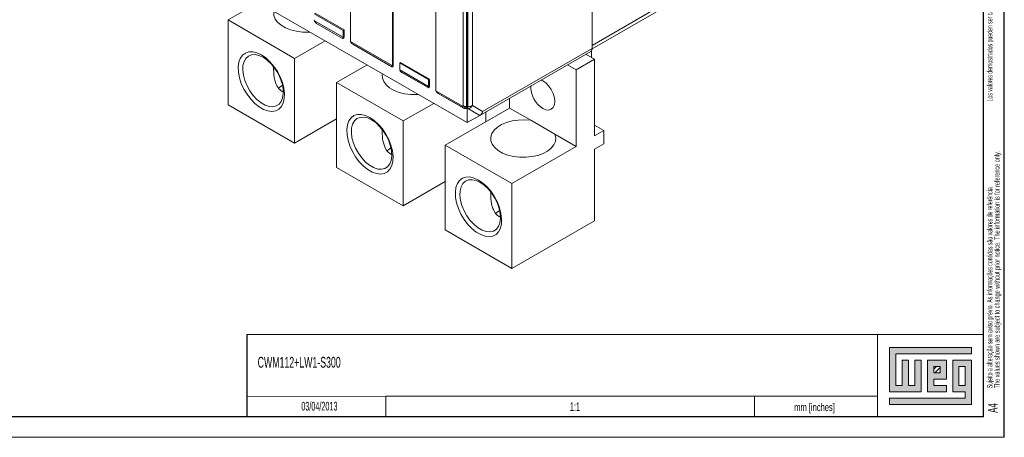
# Model space of a CAD drawing. Header units: millimetres. Extents: x 0 to 841, y 0 to 594.
# Tile 7 of 11: x 600 to 841, y 0 to 102. Entities that reach past the tile are written whole.
import ezdxf

# ---------------------------------------------------------------- set-up
doc = ezdxf.new("R2010")
doc.units = ezdxf.units.MM
doc.layers.add('FORMATO', color=7, linetype='Continuous')
doc.layers.add('LEGENDA', color=7, linetype='Continuous')
doc.styles.add('SLDTEXTSTYLE1', font='TXT', dxfattribs={"width": 0.605})
doc.styles.add('SLDTEXTSTYLE2', font='TXT', dxfattribs={"width": 0.569583})

# ---------------------------------------------------------------- blocks, each defined once
blk = doc.blocks.new('SW_NOTE_0')
at = {"color": 0, "linetype": 'Continuous', "lineweight": 0, "attachment_point": 1, "rotation": 90}
for s, insert, char_height, style in [('Sujeito a alteração sem aviso prévio. As informações contidas são valores de referência.                                                           Los valores demostrados pueden ser cambiados sin aviso previo. La información és de referencia solamente.', (-1.71, 0), 1.32292, 'SLDTEXTSTYLE2'), ('The values shown are subject to change without prior notice. The information is for reference only.', (0.06, 0), 1.3229, 'SLDTEXTSTYLE1')]:
    blk.add_mtext(s, dxfattribs=dict(at, insert=insert, char_height=char_height, style=style))

msp = doc.modelspace()

# ---------------------------------------------------------------- hatches: boundary and pattern name
at = {"linetype": 'Continuous'}
msp.add_hatch(color=7, dxfattribs=at).paths.add_polyline_path([(812.99, 21.93), (812.99, 11.15), (820.69, 11.15), (820.69, 18.85), (819.15, 18.85), (819.15, 12.69), (817.61, 12.69), (817.61, 18.85), (816.07, 18.85), (816.07, 12.69), (814.53, 12.69), (814.53, 20.39), (833.01, 20.39), (833.01, 21.93)], flags=0)
h = msp.add_hatch(color=7, dxfattribs=at)
h.paths.add_polyline_path([(812.99, 8.07), (833.01, 8.07), (833.01, 18.85), (828.39, 18.85), (828.39, 11.15), (831.47, 11.15), (831.47, 9.61), (812.99, 9.61)], flags=0)
h.paths.add_polyline_path([(829.93, 17.31), (831.47, 17.31), (831.47, 12.69), (829.93, 12.69)], flags=0)
h = msp.add_hatch(color=7, dxfattribs=at)
h.paths.add_polyline_path([(826.85, 12.69), (823.77, 12.69), (823.77, 14.23), (826.85, 14.23), (826.85, 18.85), (822.23, 18.85), (822.23, 11.15), (826.85, 11.15)], flags=0)
h.paths.add_polyline_path([(825.31, 15.77), (823.77, 15.77), (823.77, 17.31), (825.31, 17.31)], flags=0)
h = msp.add_hatch(dxfattribs=at)
h.set_pattern_fill('ANSI31', color=8, scale=0.25, style=0)
h.paths.add_polyline_path([(825.31, 15.77), (823.77, 15.77), (823.77, 17.31), (825.31, 17.31)], flags=0)

# ---------------------------------------------------------------- linework, layer by layer
at = {"color": 7, "linetype": 'Continuous', "lineweight": 15}
for p, q in [((740.33, 95.12), (740.33, 179.06)), ((740.33, 178.33), (740.33, 95.86)), ((709.81, 76.96), (709.81, 162.75)), ((708.8, 159.25), (708.8, 81.13)), ((709.67, 80.87), (709.67, 158.99)), ((709.93, 80.86), (709.93, 158.98)), ((711.06, 159.25), (711.06, 81.13)), ((642.59, 115.76), (709.81, 76.96)), ((681.29, 116.47), (681.29, 97.05)), ((691.54, 91.13), (691.54, 110.56)), ((691.76, 110.43), (691.76, 91)), ((658.86, 106.37), (651.4, 102.07)), ((679.52, 99.53), (672.45, 103.61)), ((672.66, 103.74), (679.73, 99.65)), ((702.15, 104.43), (702.15, 85)), ((740.33, 95.86), (756.6, 105.25)), ((740.33, 95.01), (756.08, 104.1)), ((667.66, 92.68), (651.4, 102.07)), ((651.4, 102.07), (651.4, 81.33)), ((672.48, 101.89), (679.49, 97.85)), ((673.01, 101.25), (679.38, 97.57)), ((673.02, 101.25), (673.01, 101.25)), ((679.38, 97.57), (673.02, 101.25)), ((679.52, 99.53), (679.73, 99.65)), ((679.52, 98.07), (679.52, 99.53)), ((679.73, 99.65), (679.73, 97.94)), ((675.12, 96.98), (667.66, 92.68)), ((679.38, 97.57), (679.38, 97.57)), ((679.73, 97.94), (679.52, 98.07)), ((681.32, 96.79), (691.51, 90.91)), ((681.85, 96.15), (691.4, 90.63)), ((681.86, 96.14), (681.85, 96.15)), ((691.4, 90.63), (681.86, 96.14)), ((712.92, 78.75), (740, 94.39)), ((713.58, 79.68), (740.33, 95.12)), ((740.19, 94.57), (740.19, 92.92)), ((667.66, 92.68), (667.66, 71.94)), ((693.31, 91.57), (693.52, 91.69)), ((693.31, 90.11), (693.31, 91.57)), ((700.38, 87.49), (693.31, 91.57)), ((693.52, 91.69), (700.59, 87.61)), ((740.9, 92.51), (736.41, 89.92)), ((740.9, 92.51), (738.82, 93.71)), ((740.9, 73.73), (740.9, 92.51)), ((662.35, 90.84), (662.53, 90.39)), ((662.53, 90.61), (662.53, 90.39)), ((685.37, 91.07), (677.91, 86.76)), ((691.4, 90.63), (691.4, 90.63)), ((691.76, 91), (691.54, 91.13)), ((700.35, 85.8), (693.34, 89.85)), ((693.87, 89.21), (700.24, 85.53)), ((693.88, 89.2), (693.87, 89.21)), ((700.24, 85.53), (693.88, 89.2)), ((736.41, 89.92), (734.33, 91.12)), ((736.41, 89.92), (736.41, 71.14)), ((694.18, 77.37), (677.91, 86.76)), ((677.91, 86.76), (677.91, 66.02)), ((700.38, 87.49), (700.59, 87.61)), ((700.38, 86.02), (700.38, 87.49)), ((700.59, 87.61), (700.59, 85.9)), ((700.24, 85.53), (700.24, 85.53)), ((700.59, 85.9), (700.38, 86.02)), ((702.18, 84.75), (708.62, 81.03)), ((702.71, 84.1), (708.83, 80.57)), ((702.72, 84.1), (702.71, 84.1)), ((708.87, 80.55), (702.72, 84.1)), ((720.15, 82.93), (720.15, 80.52)), ((667.66, 71.94), (651.4, 81.33)), ((701.64, 81.68), (694.18, 77.37)), ((720.15, 80.52), (704.43, 71.45)), ((708.83, 80.57), (708.87, 80.55)), ((708.87, 80.55), (708.88, 80.54)), ((712.92, 78.75), (710.16, 80.34)), ((711.06, 81.13), (713.58, 79.68)), ((714.38, 77.2), (714.38, 79.6)), ((725.31, 77.55), (720.15, 80.52)), ((667.66, 71.94), (677.91, 77.86)), ((694.18, 77.37), (694.18, 56.63)), ((712.92, 78.75), (709.81, 76.96)), ((731.25, 74.12), (725.31, 77.55)), ((688.86, 75.53), (689.05, 75.08)), ((689.05, 75.31), (689.05, 75.08)), ((743.16, 75.03), (740.9, 76.34)), ((743.16, 75.03), (740.9, 73.73)), ((743.16, 71.77), (743.16, 75.03)), ((736.41, 71.14), (731.25, 74.12)), ((720.69, 62.06), (704.43, 71.45)), ((704.43, 71.45), (704.43, 50.71)), ((736.41, 71.14), (720.69, 62.06)), ((740.9, 70.46), (743.16, 71.77)), ((740.9, 52.99), (740.9, 70.46)), ((694.18, 56.63), (677.91, 66.02)), ((694.18, 56.63), (704.43, 62.55)), ((715.38, 60.23), (715.56, 59.77)), ((720.69, 62.06), (720.69, 41.32)), ((715.56, 60), (715.56, 59.77)), ((720.69, 41.32), (740.9, 52.99)), ((720.69, 41.32), (704.43, 50.71))]:
    msp.add_line(p, q, dxfattribs=at)
at = {"color": 7, "linetype": 'Continuous', "lineweight": 0}
for p, q in [((833.01, 21.93), (812.99, 21.93)), ((812.99, 21.93), (812.99, 11.15)), ((833.01, 20.39), (833.01, 21.93)), ((814.53, 20.39), (833.01, 20.39)), ((814.53, 12.69), (814.53, 20.39)), ((817.61, 18.85), (816.07, 18.85)), ((816.07, 18.85), (816.07, 12.69)), ((817.61, 12.69), (817.61, 18.85)), ((820.69, 18.85), (819.15, 18.85)), ((819.15, 18.85), (819.15, 12.69)), ((820.69, 11.15), (820.69, 18.85)), ((826.85, 18.85), (822.23, 18.85)), ((822.23, 18.85), (822.23, 11.15)), ((823.77, 17.31), (825.31, 17.31)), ((823.77, 15.77), (823.77, 17.31)), ((825.31, 17.31), (825.31, 15.77)), ((826.85, 14.23), (826.85, 18.85)), ((833.01, 18.85), (828.39, 18.85)), ((828.39, 18.85), (828.39, 11.15)), ((829.93, 12.69), (829.93, 17.31)), ((829.93, 17.31), (831.47, 17.31)), ((831.47, 17.31), (831.47, 12.69)), ((833.01, 8.07), (833.01, 18.85)), ((825.31, 15.77), (823.77, 15.77)), ((816.07, 12.69), (814.53, 12.69)), ((819.15, 12.69), (817.61, 12.69)), ((823.77, 14.23), (826.85, 14.23)), ((823.77, 12.69), (823.77, 14.23)), ((826.85, 12.69), (823.77, 12.69)), ((826.85, 11.15), (826.85, 12.69)), ((831.47, 12.69), (829.93, 12.69)), ((689.95, 10.03), (689.95, 5)), ((780, 10.03), (780, 5)), ((812.99, 11.15), (820.69, 11.15)), ((822.23, 11.15), (826.85, 11.15)), ((828.39, 11.15), (831.47, 11.15)), ((831.47, 11.15), (831.47, 9.61)), ((812.99, 9.61), (812.99, 8.07)), ((831.47, 9.61), (812.99, 9.61)), ((812.99, 8.07), (833.01, 8.07))]:
    msp.add_line(p, q, dxfattribs=at)
at = {"color": 7, "linetype": 'Continuous', "lineweight": 15, "flags": 128}
for points in [[(662.58, 104.23), (662.54, 104.04), (662.57, 103.16), (662.89, 102.3), (663.49, 101.5), (664.34, 100.77), (665.41, 100.15), (666.67, 99.66), (668.07, 99.32), (669.56, 99.13), (671.08, 99.11), (671.4, 99.13)], [(659.53, 93.54), (660.6, 92.8), (661.63, 91.85), (662.59, 90.73), (663.43, 89.48), (664.14, 88.13), (664.67, 86.75), (665.03, 85.37), (665.18, 84.05), (665.13, 82.84), (664.87, 81.78), (664.43, 80.91), (663.8, 80.26), (663.03, 79.85), (662.12, 79.7), (661.12, 79.82), (660.07, 80.19), (658.99, 80.81), (657.94, 81.66), (656.94, 82.69), (656.03, 83.89), (655.25, 85.19), (654.63, 86.57), (654.18, 87.95), (653.93, 89.31), (653.88, 90.58), (654.03, 91.72), (654.38, 92.69), (654.92, 93.45), (655.63, 93.98), (656.47, 94.26), (657.43, 94.28), (658.46, 94.04), (659.53, 93.54)], [(659.94, 92.95), (658.94, 93.41), (657.99, 93.62), (657.11, 93.56), (656.35, 93.25), (655.74, 92.69), (655.3, 91.9), (655.04, 90.93), (654.99, 89.8), (655.15, 88.57), (655.49, 87.29), (656.02, 86), (656.71, 84.76), (657.54, 83.63), (658.46, 82.64), (659.44, 81.84), (660.44, 81.26), (661.42, 80.93), (662.34, 80.85), (663.16, 81.04), (663.85, 81.48), (664.38, 82.16), (664.73, 83.04), (664.88, 84.1), (664.83, 85.28), (664.58, 86.54), (664.14, 87.84), (663.53, 89.11), (662.77, 90.3), (661.89, 91.36), (660.93, 92.26), (659.94, 92.95)], [(689.09, 88.92), (689.06, 88.73), (689.09, 87.86), (689.41, 87), (690, 86.19), (690.86, 85.46), (691.93, 84.84), (693.19, 84.35), (694.59, 84.01), (696.07, 83.82), (697.59, 83.81), (697.92, 83.82)], [(728.28, 80.44), (729.04, 80.12), (729.74, 80.05), (730.35, 80.24), (730.82, 80.67), (731.11, 81.32), (731.21, 82.14), (731.11, 83.07), (730.82, 84.06), (730.35, 85.03), (729.74, 85.92), (729.04, 86.67), (728.28, 87.22), (727.91, 87.41)], [(663.72, 85.37), (664.34, 85.87), (664.69, 86.1)], [(686.05, 78.23), (687.12, 77.49), (688.15, 76.55), (689.1, 75.43), (689.95, 74.17), (690.65, 72.82), (691.19, 71.44), (691.54, 70.06), (691.7, 68.74), (691.65, 67.53), (691.39, 66.47), (690.94, 65.6), (690.32, 64.95), (689.54, 64.54), (688.64, 64.39), (687.64, 64.51), (686.58, 64.88), (685.51, 65.5), (684.45, 66.35), (683.45, 67.39), (682.55, 68.58), (681.77, 69.89), (681.15, 71.26), (680.7, 72.65), (680.45, 74), (680.4, 75.27), (680.55, 76.41), (680.9, 77.38), (681.44, 78.15), (682.14, 78.68), (682.99, 78.96), (683.94, 78.97), (684.98, 78.73), (686.05, 78.23)], [(686.45, 77.65), (685.46, 78.11), (684.5, 78.31), (683.63, 78.26), (682.87, 77.94), (682.25, 77.38), (681.81, 76.6), (681.56, 75.62), (681.51, 74.5), (681.66, 73.27), (682.01, 71.98), (682.54, 70.69), (683.23, 69.46), (684.05, 68.32), (684.97, 67.33), (685.95, 66.53), (686.95, 65.96), (687.94, 65.62), (688.86, 65.55), (689.68, 65.73), (690.37, 66.17), (690.9, 66.85), (691.25, 67.73), (691.4, 68.79), (691.35, 69.97), (691.1, 71.24), (690.65, 72.53), (690.04, 73.8), (689.28, 74.99), (688.41, 76.06), (687.45, 76.96), (686.45, 77.65)], [(725.31, 77.55), (723.8, 77.66), (722.28, 77.61), (720.81, 77.39), (719.44, 77.02), (718.21, 76.5), (717.18, 75.86), (716.38, 75.11), (715.84, 74.29), (715.58, 73.42), (715.61, 72.55), (715.93, 71.69), (716.52, 70.88), (717.37, 70.16), (718.45, 69.53), (719.71, 69.04), (721.1, 68.7), (722.59, 68.52), (724.11, 68.5), (725.61, 68.65), (727.03, 68.96), (728.32, 69.42), (729.44, 70.02), (730.34, 70.73), (730.98, 71.52), (731.36, 72.37), (731.45, 73.25), (731.25, 74.12)], [(690.23, 70.06), (690.86, 70.56), (691.21, 70.79)], [(712.56, 62.92), (713.63, 62.18), (714.66, 61.24), (715.62, 60.12), (716.47, 58.86), (717.17, 57.52), (717.71, 56.13), (718.06, 54.75), (718.21, 53.44), (718.16, 52.23), (717.91, 51.17), (717.46, 50.29), (716.84, 49.64), (716.06, 49.23), (715.15, 49.09), (714.16, 49.2), (713.1, 49.57), (712.02, 50.2), (710.97, 51.04), (709.97, 52.08), (709.07, 53.27), (708.29, 54.58), (707.66, 55.95), (707.22, 57.34), (706.96, 58.69), (706.91, 59.96), (707.06, 61.1), (707.42, 62.07), (707.95, 62.84), (708.66, 63.37), (709.5, 63.65), (710.46, 63.67), (711.49, 63.42), (712.56, 62.92)], [(712.97, 62.34), (711.97, 62.8), (711.02, 63), (710.14, 62.95), (709.38, 62.63), (708.77, 62.07), (708.33, 61.29), (708.08, 60.31), (708.03, 59.19), (708.18, 57.96), (708.53, 56.67), (709.06, 55.38), (709.75, 54.15), (710.57, 53.01), (711.49, 52.03), (712.47, 51.23), (713.47, 50.65), (714.45, 50.31), (715.37, 50.24), (716.19, 50.43), (716.88, 50.87), (717.41, 51.54), (717.76, 52.42), (717.91, 53.48), (717.86, 54.66), (717.61, 55.93), (717.17, 57.22), (716.56, 58.49), (715.8, 59.68), (714.92, 60.75), (713.97, 61.65), (712.97, 62.34)], [(716.75, 54.75), (717.37, 55.26), (717.72, 55.48)]]:
    msp.add_lwpolyline(points, dxfattribs=at)
at = {"color": 7, "linetype": 'Continuous', "lineweight": 15}
for centre, radius, start, end in [((739.54, 95.04), 0.801, 305.5491, 5.7633), ((731.54, 85.69), 6.18, 177.6878, 238.1316), ((709.84, 83.04), 2.18, 241.4359, 265.5538), ((709.97, 83.17), 2.31, 268.8558, 298.0402), ((709.49, 82.01), 1.8, 291.8953, 330.7348)]:
    msp.add_arc(centre, radius, start, end, dxfattribs=at)
for centre, major_axis, ratio, start_param, end_param in [((672.81, 101.94), (-0.163, 0.607), 0.517638, 1.093215, 1.520293), ((679.38, 98.15), (-0.163, 0.607), 0.517638, 2.664011, 4.234807), ((679.17, 98.27), (-0.163, 0.607), 0.517638, 3.807729, 4.234807), ((681.64, 96.84), (-0.163, 0.607), 0.517638, 1.093215, 1.520293), ((691.4, 91.21), (-0.163, 0.607), 0.517638, 2.664011, 4.234807), ((691.19, 91.33), (-0.163, 0.607), 0.517638, 3.807729, 4.234807), ((693.66, 89.9), (-0.163, 0.607), 0.517638, 1.093215, 1.520293), ((700.24, 86.11), (-0.163, 0.607), 0.517638, 2.664011, 4.234807), ((700.03, 86.23), (-0.163, 0.607), 0.517638, 3.807729, 4.234807), ((702.5, 84.8), (-0.163, 0.607), 0.517638, 1.093215, 1.520293), ((712.45, 80.33), (0, 1.71), 0.717434, 3.53439, 4.319788)]:
    msp.add_ellipse(centre, major_axis=major_axis, ratio=ratio, start_param=start_param, end_param=end_param, dxfattribs=at)
for points, knots in [([(673.01, 101.25), (673.01, 101.25), (672.87, 101.33), (672.67, 101.5), (672.52, 101.75), (672.49, 101.87), (672.48, 101.89)], [0, 0, 0, 0, 0.006972, 0.5533, 0.908573, 1, 1, 1, 1]), ([(679.49, 97.85), (679.47, 97.79), (679.42, 97.65), (679.38, 97.58), (679.38, 97.57), (679.38, 97.57), (679.38, 97.57)], [0, 0, 0, 0, 0.344972, 0.822857, 0.993031, 1, 1, 1, 1]), ([(681.85, 96.15), (681.85, 96.15), (681.71, 96.23), (681.51, 96.4), (681.36, 96.64), (681.33, 96.76), (681.32, 96.79)], [0, 0, 0, 0, 0.006972, 0.553299, 0.908573, 1, 1, 1, 1]), ([(664.83, 84.46), (664.54, 84.63), (663.83, 85.06), (663.2, 86.15), (662.78, 87.36), (662.53, 88.72), (662.53, 89.76), (662.53, 90.39)], [0, 0, 0, 0, 0.166916, 0.407507, 0.571299, 0.739805, 1, 1, 1, 1]), ([(691.4, 90.63), (691.4, 90.63), (691.4, 90.63), (691.42, 90.68), (691.48, 90.8), (691.51, 90.89), (691.51, 90.91)], [0, 0, 0, 0, 0.006972, 0.553299, 0.908573, 1, 1, 1, 1]), ([(693.34, 89.85), (693.38, 89.76), (693.46, 89.54), (693.67, 89.34), (693.83, 89.23), (693.87, 89.21), (693.87, 89.21)], [0, 0, 0, 0, 0.344972, 0.822857, 0.993031, 1, 1, 1, 1]), ([(700.35, 85.8), (700.33, 85.74), (700.28, 85.6), (700.24, 85.54), (700.24, 85.53), (700.24, 85.53), (700.24, 85.53)], [0, 0, 0, 0, 0.344973, 0.822858, 0.993032, 1, 1, 1, 1]), ([(702.18, 84.75), (702.22, 84.66), (702.3, 84.44), (702.51, 84.23), (702.67, 84.13), (702.71, 84.1), (702.71, 84.1)], [0, 0, 0, 0, 0.3449725, 0.8228559, 0.9930296, 1, 1, 1, 1]), ([(708.62, 81.03), (708.64, 81.02), (708.69, 81), (708.74, 81.02), (708.78, 81.06), (708.79, 81.11), (708.8, 81.13)], [0, 0, 0, 0, 0.247003, 0.499735, 0.749245, 1, 1, 1, 1]), ([(708.62, 81.03), (708.62, 80.98), (708.63, 80.87), (708.67, 80.74), (708.74, 80.64), (708.8, 80.59), (708.83, 80.57)], [0, 0, 0, 0, 0.249999, 0.499998, 0.749998, 1, 1, 1, 1]), ([(708.8, 81.13), (708.85, 81.09), (708.94, 81.03), (709.06, 80.93), (709.14, 80.85), (709.21, 80.77), (709.26, 80.68), (709.28, 80.62), (709.29, 80.57), (709.3, 80.53), (709.31, 80.47), (709.34, 80.43), (709.36, 80.41), (709.36, 80.41)], [0, 0, 0, 0, 0.197531, 0.30602, 0.397734, 0.492743, 0.594581, 0.695476, 0.706112, 0.794098, 0.892616, 0.99429, 1, 1, 1, 1]), ([(708.88, 80.54), (708.91, 80.53), (708.95, 80.5), (709.03, 80.46), (709.1, 80.43), (709.19, 80.41), (709.27, 80.4), (709.33, 80.4), (709.36, 80.41)], [0, 0, 0, 0, 0.178515, 0.267773, 0.446476, 0.625242, 0.804023, 1, 1, 1, 1]), ([(709.36, 80.41), (709.38, 80.41), (709.46, 80.43), (709.58, 80.51), (709.66, 80.68), (709.67, 80.82), (709.67, 80.87)], [0, 0, 0, 0, 0.110929, 0.442807, 0.774689, 1, 1, 1, 1]), ([(710.16, 80.34), (710.12, 80.37), (710.03, 80.44), (709.94, 80.62), (709.93, 80.79), (709.93, 80.86)], [0, 0, 0, 0, 0.273502, 0.702405, 1, 1, 1, 1]), ([(691.34, 69.15), (691.05, 69.32), (690.34, 69.75), (689.71, 70.84), (689.3, 72.05), (689.05, 73.41), (689.05, 74.45), (689.05, 75.08)], [0, 0, 0, 0, 0.166915, 0.407507, 0.571299, 0.739805, 1, 1, 1, 1]), ([(717.86, 53.84), (717.57, 54.02), (716.86, 54.44), (716.23, 55.54), (715.81, 56.74), (715.57, 58.1), (715.56, 59.14), (715.56, 59.77)], [0, 0, 0, 0, 0.166916, 0.407507, 0.571299, 0.739805, 1, 1, 1, 1])]:
    msp.add_open_spline(points, degree=3, knots=knots, dxfattribs=at)
at = {"layer": 'FORMATO'}
for p, q in [((841, 0), (841, 594)), ((835.95, 5), (835.95, 584)), ((656, 25.11), (656, 5)), ((835.95, 5), (24.95, 5))]:
    msp.add_line(p, q, dxfattribs=at)
at = {"layer": 'FORMATO', "lineweight": 0}
for p, q in [((656, 25.11), (836, 25.11)), ((810, 25), (810, 5)), ((655.95, 10), (689.95, 10.03)), ((689.95, 10.03), (809.95, 10.03)), ((0, 0), (841, 0))]:
    msp.add_line(p, q, dxfattribs=at)

# ---------------------------------------------------------------- block references
at = {"color": 7, "linetype": 'Continuous', "lineweight": 0}
msp.add_blockref('SW_NOTE_0', (838.49, 12.01), dxfattribs=at)

# ---------------------------------------------------------------- texts
at = {"layer": 'FORMATO', "insert": (789.69, 8.32), "char_height": 1.9, "attachment_point": 1, "style": 'SLDTEXTSTYLE1'}
msp.add_mtext('mm [inches]', dxfattribs=at)
at = {"layer": 'LEGENDA', "style": 'SLDTEXTSTYLE1'}
for s, insert, char_height, attachment_point in [('CWM112+LW1-S300', (658.62, 19.68), 2.6458, 1), ('03/04/2013', (673.7, 8.68), 2.117, 2), ('1:1', (736.13, 8.56), 2.117, 2)]:
    msp.add_mtext(s, dxfattribs=dict(at, insert=insert, char_height=char_height, attachment_point=attachment_point))
at = {"layer": 'LEGENDA', "insert": (836.98, 5.98), "char_height": 2.381, "attachment_point": 1, "rotation": 90, "style": 'SLDTEXTSTYLE1'}
msp.add_mtext('A4', dxfattribs=at)

doc.saveas('drawing.dxf')
